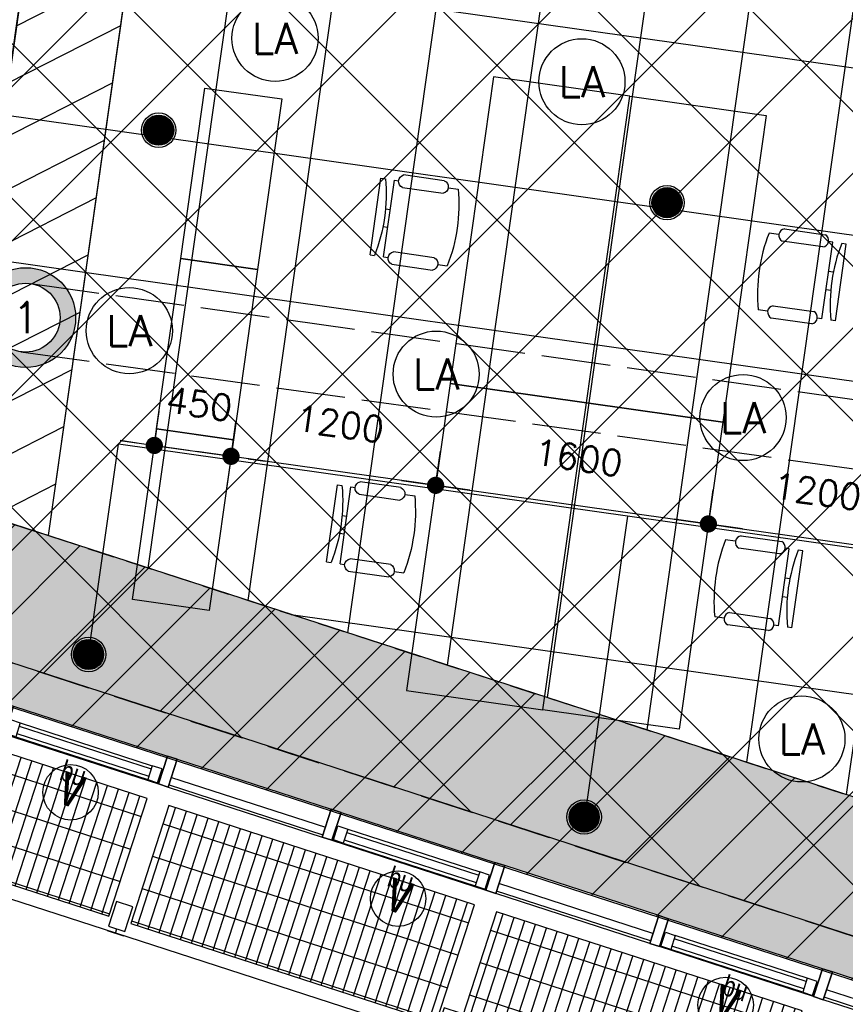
# Model space of a CAD drawing. Header units: millimetres. Extents: x -4107 to 114693, y -37499 to 54671.
# Tile 34 of 156: x 61313 to 66108, y -21965 to -16246. Entities that reach past the tile are written whole.
import ezdxf
from ezdxf.enums import TextEntityAlignment as Align

# ---------------------------------------------------------------- set-up
doc = ezdxf.new("R2010")
doc.units = ezdxf.units.MM
doc.header["$LTSCALE"] = 50
for name, pattern in [('B0702', [4.6875, 3.125, -1.5625]), ('XREF_06_Vloergoot installaties$0$E_GOOT5', [10, 8, -2]), ('XREF_06_werkset$0$B0702', [4.6875, 3.125, -1.5625])]:
    doc.linetypes.add(name, pattern=pattern)
for name, color, linetype in [('FOK_ BRANDSLANGHASPELS', 2, 'Continuous'), ('FOK_08---_MAATVOERING', 2, 'Continuous'), ('FOK_22_BINNENWANDEN', 2, 'Continuous'), ('FOK_82_LOS MEUBILAIR', 1, 'Continuous'), ('XREF_06_PLAFOND$0$AA00VV4-_SOLID252', 254, 'Continuous'), ('XREF_06_PLAFOND$0$AA35RJ8-_HWOLCEMENT', 242, 'Continuous'), ('XREF_06_PLAFOND$0$AA45----_PLAFONDAFW', 1, 'Continuous'), ('XREF_06_PLAFOND$0$AI45----_PLAFONDAFW', 2, 'Continuous'), ('XREF_06_Sprinkler installatie$0$WL$1----', 3, 'Continuous'), ('XREF_06_Sprinkler installatie$0$WL524---', 4, 'Continuous'), ('XREF_06_Sprinkler installatie$0$WL6516--', 4, 'Continuous'), ('XREF_06_verlichting$0$EL6311--', 3, 'Continuous'), ('XREF_06_Vloergoot installaties$0$EL6131--_VG', 3, 'Continuous'), ('XREF_06_Vloergoot installaties$0$EL6222--', 3, 'Continuous'), ('XREF_06_werkset$0$AA23NH2-_STAAL', 242, 'Continuous'), ('XREF_06_werkset$0$AI28XH2-_STAAL', 1, 'Continuous'), ('XREF_06_werkset$0$AI31----_BUITENKOZ', 242, 'Continuous'), ('XREF_06_werkset$0$AI31XH4-_ALUMINIUM', 242, 'Continuous'), ('XREF_06_werkset$0$AI32XI--_HOUT', 242, 'Continuous'), ('XREF_06_werkset$0$AI35----_PLAFONDS', 242, 'Continuous'), ('XREF_06_werkset$0$AL$1A---_ALGEMEEN', 7, 'Continuous'), ('XREF_06_werkset$0$AL21RO0-_GLASPLAAT', 2, 'Continuous'), ('XREF_06_werkset$0$AL23NH2-_STAAL', 1, 'Continuous'), ('XREF_06_werkset$0$AL28XH2-_STAAL', 4, 'Continuous'), ('XREF_06_werkset$0$AL31----_BUITENKOZ', 2, 'Continuous'), ('XREF_06_werkset$0$AL31XH4-_ALUMINIUM', 2, 'Continuous'), ('XREF_06_werkset$0$AT$1A---_ALGEMEEN', 7, 'Continuous'), ('XREF_06_werkset$0$AT$8A---_HULPLIJNEN', 241, 'Continuous')]:
    doc.layers.add(name, color=color, linetype=linetype)
doc.styles.add('FOK-DIM', font='romans.shx')
doc.styles.add('XREF_06_Sprinkler installatie$0$Standard', font='txt')
doc.styles.add('XREF_06_verlichting$0$BURO-018', font='simplex.shx', dxfattribs={"height": 180})
doc.styles.add('XREF_06_Vloergoot installaties$0$BURO-018', font='simplex.shx', dxfattribs={"height": 180})
doc.styles.add('XREF_06_werkset$0$00_100', font='ABTPR.SHX', dxfattribs={"width": 0.8, "height": 120})
doc.styles.add('XREF_06_werkset$0$02_100', font='B-GBP.SHX', dxfattribs={"width": 0.8, "height": 250})
doc.dimstyles.new('FOK-100', dxfattribs={"dimscale": 100, "dimtxt": 1.5, "dimasz": 1, "dimexe": 2, "dimexo": 0, "dimgap": 2, "dimtad": 1, "dimdec": 0, "dimzin": 11, "dimdsep": 46, "dimtxsty": 'FOK-DIM', "dimblk1": 'DOT', "dimblk2": 'DOT', "dimsah": 1, "dimcen": 2.5, "dimclrd": 256, "dimclre": 256, "dimclrt": 256, "dimadec": 0, "dimazin": 0, "dimtfac": 1, "dimtdec": 0, "dimtix": 1, "dimtmove": 2, "dimatfit": 3, "dimldrblk": 'DOT', "dimfxl": 2, "dimtolj": 1, "dimtzin": 0, "dimarcsym": 0})

# ---------------------------------------------------------------- blocks, each defined once
blk = doc.blocks.new('XREF_06_Sprinkler installatie$0$SP-KOP02')
at = {"color": 0, "linetype": 'Continuous'}
for p, q in [((-0.875, -0.023), (0.023, 0.875)), ((-0.847, -0.219), (0.219, 0.847)), ((-0.843, 0.233), (-0.233, 0.843)), ((-0.786, -0.383), (0.383, 0.786)), ((-0.702, -0.523), (0.523, 0.702)), ((-0.595, -0.641), (0.641, 0.595)), ((-0.469, -0.739), (0.739, 0.469)), ((-0.32, -0.815), (0.815, 0.32)), ((-0.144, -0.863), (0.863, 0.144)), ((0.072, -0.872), (0.872, -0.072)), ((0.381, -0.788), (0.788, -0.381))]:
    blk.add_line(p, q, dxfattribs=at)
at = {"color": 0, "linetype": 'Continuous', "const_width": 0.875}
blk.add_lwpolyline([(-0.438, 0, 1), (0.438, 0, 1)], format="xyb", close=True, dxfattribs=at)
at = {"color": 0, "linetype": 'Continuous'}
for radius in [1, 0.875]:
    blk.add_circle((0, 0), radius, dxfattribs=at)
at = {"color": 0, "linetype": 'Continuous', "style": 'XREF_06_Sprinkler installatie$0$Standard', "flags": 1}
for tag, p in [('SP_MATCODE', (2, 2)), ('SP_TEMP', (2, -3)), ('SP_DOORL', (2, -5)), ('SP_KFACT', (2, -7)), ('SP_SPRHK', (2, -9)), ('SP_KLEP', (2, -11))]:
    blk.add_attdef(tag, p, '', height=1, dxfattribs=at)
blk = doc.blocks.new('XREF_06_Sprinkler installatie')
at = {"layer": 'XREF_06_Sprinkler installatie$0$WL$1----'}
h = blk.add_hatch(dxfattribs=at)
h.set_pattern_fill('JIS_WOOD', color=256, scale=500, style=0)
h.set_pattern_definition([(45, (0, -36464.7), (-250, 250), [])])
h.paths.add_polyline_path([(30743.8, 36094.7), (95370.7, 36094.7), (86389.5, -27327.7), (59723.1, -18673.6), (68740.5, 7763.6), (69241.7, 10785.2), (68849, 13405.9), (67638.6, 16023.5), (65645.6, 18159.9), (63178.4, 19545.4), (60388.2, 20131.5), (28895, 21976)], flags=16)
h.paths.add_polyline_path([(29853.9, 37108.7), (96538.4, 37108.7), (87224.3, -28664.7), (58653.6, -19392.5), (68002.1, 8015.3), (68349.5, 9912.5), (68461.1, 10706.3), (68321.4, 11469.3), (68229.8, 12765.7), (68109.2, 13218.5), (67906.9, 13527.4), (67399.1, 14920.6), (67172.5, 15065.3), (66709.9, 15980.2), (66021.2, 16693), (65104.6, 17592.2), (63974.8, 18325.8), (62832.6, 18841.7), (59822.5, 19383.9), (28023.7, 21252.6)])
for points in [[(29853.9, 37108.7), (96538.4, 37108.7), (87224.3, -28664.7), (58653.6, -19392.5), (68002.1, 8015.3), (68349.5, 9912.5), (68461.1, 10706.3), (68321.4, 11469.3), (68229.8, 12765.7), (68109.2, 13218.5), (67906.9, 13527.4), (67399.1, 14920.6), (67172.5, 15065.3), (66709.9, 15980.2), (66021.2, 16693), (65104.6, 17592.2), (63974.8, 18325.8), (62832.6, 18841.7), (59822.5, 19383.9), (28023.7, 21252.6)], [(30743.8, 36094.7), (95370.7, 36094.7), (86389.5, -27327.7), (59723.1, -18673.6), (68740.5, 7763.6), (69241.7, 10785.2), (68849, 13405.9), (67638.6, 16023.5), (65645.6, 18159.9), (63178.4, 19545.4), (60388.2, 20131.5), (28895, 21976)]]:
    blk.add_lwpolyline(points, close=True, dxfattribs=at)
at = {"layer": 'XREF_06_Sprinkler installatie$0$WL524---'}
for p, q in [((59956.3, -16619.2), (70984.2, -18180.9)), ((61713, -19931.9), (61885.9, -18710.9)), ((66716.7, -19395), (61885.9, -18710.9)), ((64593.9, -20896.8), (64844.1, -19129.8))]:
    blk.add_line(p, q, dxfattribs=at)
at = {"layer": 'XREF_06_Sprinkler installatie$0$WL6516--', "xscale": 99.9999999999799, "yscale": 100, "zscale": 100, "rotation": 7.589429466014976}
for p in [(62120, -16888.1), (65072.3, -17309.2), (61712.8, -19933.1), (64591, -20877)]:
    blk.add_blockref('XREF_06_Sprinkler installatie$0$SP-KOP02', p, dxfattribs=at)
blk = doc.blocks.new('XREF_06_Vloergoot installaties$0$E00415')
at = {"linetype": 'Continuous'}
h = blk.add_hatch(color=0, dxfattribs=at)
edge = h.paths.add_edge_path()
edge.add_arc((0, 0), 2.9, 0, 360)
edge = h.paths.add_edge_path(flags=16)
edge.add_arc((0, 0), 2, 0, 360)
at = {"color": 0, "linetype": 'Continuous'}
for radius in [2.9, 2]:
    blk.add_circle((0, 0), radius, dxfattribs=at)
at = {"color": 0, "linetype": 'Continuous', "style": 'XREF_06_Vloergoot installaties$0$BURO-018'}
for tag, p in [('E_GKAST', (0, 8)), ('E_GROEP', (0, 5)), ('E_SGROEP', (4.5, 5))]:
    blk.add_attdef(tag, text='', height=1.8, dxfattribs=at).set_placement(p, align=Align.MIDDLE)
at = {"color": 0, "linetype": 'Continuous', "style": 'XREF_06_Vloergoot installaties$0$BURO-018', "flags": 1}
for tag, p in [('E_VERMCODE', (13, 5)), ('E_MATCODE', (0, 0))]:
    blk.add_attdef(tag, text='', height=1.8, dxfattribs=at).set_placement(p, align=Align.MIDDLE)
blk = doc.blocks.new('XREF_06_Vloergoot installaties')
at = {"layer": 'XREF_06_Vloergoot installaties$0$EL6131--_VG', "linetype": 'XREF_06_Vloergoot installaties$0$E_GOOT5'}
for p, q in [((61375.5, -17778.7), (84962.8, -21097.7)), ((61319.8, -18174.8), (85303, -21549.5))]:
    blk.add_line(p, q, dxfattribs=at)
at = {"layer": 'XREF_06_Vloergoot installaties$0$EL6222--'}
ref = blk.add_blockref('XREF_06_Vloergoot installaties$0$E00415', (61347.7, -17976.8), dxfattribs=dict(at, xscale=99.99999999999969, yscale=100, zscale=100, rotation=352.2551880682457))
ref.add_attrib('E_GROEP', '1', dxfattribs={"layer": '0', "color": 1, "linetype": 'Continuous', "height": 180, "style": 'XREF_06_Vloergoot installaties$0$BURO-018'}).set_placement((61347.7, -17976.8), align=Align.MIDDLE)
blk = doc.blocks.new('XREF_06_PLAFOND')
at = {"layer": 'XREF_06_PLAFOND$0$AA00VV4-_SOLID252'}
h = blk.add_hatch(color=256, dxfattribs=at)
edge = h.paths.add_edge_path()
edge.add_line((87220.1, -28652.8), (96531.3, 37099.7))
edge.add_line((96531.3, 37099.7), (29925.1, 37099.7))
edge.add_line((29925.1, 37099.7), (27765.5, 20607.3))
edge.add_line((27765.5, 20607.3), (31097.5, 20428.6))
edge.add_line((31097.5, 20428.6), (31103.1, 20519.4))
edge.add_line((31103.1, 20519.4), (31163, 20516.2))
edge.add_line((31163, 20516.2), (31182.2, 20829.6))
edge.add_line((31182.2, 20829.6), (60332.4, 19103.1))
edge.add_arc((59884.7, 10785.2), 8330, -18.83392, 86.91943, ccw=False)
edge.add_line((67768.7, 8096), (58457.3, -19218.5))
edge.add_line((58457.3, -19218.5), (58452.6, -19217))
edge.add_line((58452.6, -19217), (58423.3, -19307.3))
edge.add_line((58423.3, -19307.3), (87220.1, -28652.8))
edge = h.paths.add_edge_path(flags=16)
edge.add_arc((59884.7, 10785.2), 9330, 341.17597, 446.61048)
edge.add_line((60436.4, 20098.9), (31243.3, 21827.8))
edge.add_line((31243.3, 21827.8), (28955.1, 21950.5))
edge.add_line((28955.1, 21950.5), (30807, 36094.7))
edge.add_line((30807, 36094.7), (95373.9, 36094.7))
edge.add_line((95373.9, 36094.7), (86392.8, -27327.7))
edge.add_line((86392.8, -27327.7), (59702.3, -18665.8))
edge.add_line((59702.3, -18665.8), (68715.7, 7774.7))
at = {"layer": 'XREF_06_PLAFOND$0$AA35RJ8-_HWOLCEMENT'}
h = blk.add_hatch(dxfattribs=at)
h.set_pattern_fill('AR-SAND', color=3, scale=100, style=0)
h.set_pattern_definition([(37.5, (0, 0), (-6.29934, 192.68238), [0, -152, 0, -170, 0, -162.5]), (7.5, (0, 0), (176.9777, 282.2146), [0, -82, 0, -137, 0, -52.5]), (327.5, (-123, 0), (311.4142, 0.5659), [0, -50, 0, -180, 0, -235]), (317.5, (-123, 0), (300.6127, 87.7676), [0, -25, 0, -118, 0, -135])])
edge = h.paths.add_edge_path()
edge.add_line((43127, -14243.3), (58419.3, -19206.1))
edge.add_line((58419.3, -19206.1), (67730.9, 8108.9))
edge.add_arc((59883.2, 10784.2), 8291.1, 341.17601, 446.91022)
edge.add_line((60330.1, 19063.2), (33916.8, 20627.6))
edge.add_line((33916.8, 20627.6), (34420, 20584.8))
edge.add_line((34420, 20584.8), (35543.9, 20485.6))
edge.add_line((35543.9, 20485.6), (36683.3, 20381.7))
edge.add_line((36683.3, 20381.7), (37848.9, 20273.2))
edge.add_line((37848.9, 20273.2), (39050.9, 20148.3))
edge.add_line((39050.9, 20148.3), (40285.1, 19981.6))
edge.add_line((40285.1, 19981.6), (41548.6, 19763.1))
edge.add_line((41548.6, 19763.1), (42829.4, 19472.5))
edge.add_line((42829.4, 19472.5), (44122.5, 19109))
edge.add_line((44122.5, 19109), (45423.2, 18664.8))
edge.add_line((45423.2, 18664.8), (46722.2, 18132.5))
edge.add_line((46722.2, 18132.5), (48008.4, 17504))
edge.add_line((48008.4, 17504), (49268.4, 16772.4))
edge.add_line((49268.4, 16772.4), (50485.1, 15932))
edge.add_line((50485.1, 15932), (51639.9, 14978.6))
edge.add_line((51639.9, 14978.6), (52710, 13913.1))
edge.add_line((52710, 13913.1), (53675.1, 12736.9))
edge.add_line((53675.1, 12736.9), (54512.8, 11458.3))
edge.add_line((54512.8, 11458.3), (55208.8, 10080.1))
edge.add_line((55208.8, 10080.1), (55817.1, 8209.2))
edge.add_line((55817.1, 8209.2), (56064.8, 6685.2))
edge.add_line((56064.8, 6685.2), (56139.2, 5158.4))
edge.add_line((56139.2, 5158.4), (56050.4, 3639.5))
edge.add_line((56050.4, 3639.5), (55811.6, 2148.5))
edge.add_line((55811.6, 2148.5), (55438.3, 698.3))
edge.add_line((55438.3, 698.3), (54948.5, -697))
edge.add_line((54948.5, -697), (54359.8, -2029.7))
edge.add_line((54359.8, -2029.7), (53689, -3294.4))
edge.add_line((53689, -3294.4), (52951.5, -4489))
edge.add_line((52951.5, -4489), (52160.9, -5613.2))
edge.add_line((52160.9, -5613.2), (51328.7, -6667.7))
edge.add_line((51328.7, -6667.7), (50463.8, -7656))
edge.add_line((50463.8, -7656), (49570.4, -8575.7))
edge.add_line((49570.4, -8575.7), (48670.3, -9436.4))
edge.add_line((48670.3, -9436.4), (47771.6, -10244.3))
edge.add_line((47771.6, -10244.3), (46892.7, -11017.6))
edge.add_line((46892.7, -11017.6), (46032.2, -11771.8))
edge.add_line((46032.2, -11771.8), (45181.6, -12512.9))
edge.add_line((45181.6, -12512.9), (44331, -13249.4))
edge.add_line((44331, -13249.4), (43127, -14243.3))
h.paths.add_polyline_path([(59430.2, 12248.2), (59662.8, 12964.9), (60019.5, 12849.2), (59786.9, 12132.4)], flags=24)
h.paths.add_polyline_path([(60617.2, 10425.5), (61333.9, 10192.8), (61218.2, 9836.1), (60501.4, 10068.8)], flags=24)
at = {"layer": 'XREF_06_PLAFOND$0$AA45----_PLAFONDAFW'}
h = blk.add_hatch(dxfattribs=at)
h.set_pattern_fill('ANSI31', color=256, scale=2200, angle=342.02, style=0)
h.set_pattern_definition([(27.02, (0, 0), (-124.9329, 244.9832), [])])
h.paths.add_polyline_path([(60900.9, -19054.7), (61480.2, -19242.8), (62884.2, -9328.4), (61847.9, -12367.2)])
at = {"layer": 'XREF_06_PLAFOND$0$AI45----_PLAFONDAFW'}
h = blk.add_hatch(dxfattribs=at)
h.set_pattern_fill('_USER,_O', color=256, scale=1800, pattern_type=0)
h.set_pattern_definition([(351.94, (60508.5, -17546.5), (252.38, 1782.22), [])])
edge = h.paths.add_edge_path(flags=16)
edge.add_arc((41622.2, 26897.4), 5449.9, 0, 180)
edge.add_arc((41622.2, 26897.4), 5449.9, 180, 360)
h.paths.add_polyline_path([(49833.5, 30277.3), (51633.5, 30277.3), (51633.5, 27677.3), (49833.5, 27677.3)], flags=16)
edge = h.paths.add_edge_path(flags=16)
edge.add_arc((86127.3, 26613.5), 3800, 0, 180)
edge.add_arc((86127.3, 26613.5), 3800, 180, 360)
edge = h.paths.add_edge_path(flags=16)
edge.add_arc((74998.8, -10766.8), 5450, 0, 180)
edge.add_arc((74998.8, -10766.8), 5450, 180, 360)
edge = h.paths.add_edge_path()
edge.add_arc((59888.1, 10791.1), 9323.9, 341.24236, 446.62909)
edge.add_line((60436.4, 20098.9), (31243.3, 21827.8))
edge.add_line((31243.3, 21827.8), (28955.1, 21950.5))
edge.add_line((28955.1, 21950.5), (30807, 36094.7))
edge.add_line((30807, 36094.7), (95373.9, 36094.7))
edge.add_line((95373.9, 36094.7), (86392.8, -27327.7))
edge.add_line((86392.8, -27327.7), (59702.3, -18665.8))
edge.add_line((59702.3, -18665.8), (68716.8, 7792.9))
h = blk.add_hatch(dxfattribs=at)
h.set_pattern_fill('_USER,_O', color=256, scale=600, angle=90, pattern_type=0)
h.set_pattern_definition([(81.94, (95317.84, 35698.9), (-594.073, 84.126), [])])
edge = h.paths.add_edge_path(flags=16)
edge.add_arc((86127.3, 26613.5), 3800, 0, 360)
edge = h.paths.add_edge_path(flags=16)
edge.add_arc((74998.8, -10766.8), 5450, 0, 360)
edge = h.paths.add_edge_path(flags=16)
edge.add_arc((41622.2, 26897.4), 5449.9, 0, 360)
h.paths.add_polyline_path([(49933.5, 30177.3), (51533.5, 30177.3), (51533.5, 27777.3), (49933.5, 27777.3)], flags=16)
edge = h.paths.add_edge_path()
edge.add_arc((59888.1, 10791.1), 9323.9, 341.24236, 446.62909)
edge.add_line((60436.4, 20098.9), (31243.3, 21827.8))
edge.add_line((31243.3, 21827.8), (28955.1, 21950.5))
edge.add_line((28955.1, 21950.5), (30807, 36094.7))
edge.add_line((30807, 36094.7), (95373.9, 36094.7))
edge.add_line((95373.9, 36094.7), (86392.8, -27327.7))
edge.add_line((86392.8, -27327.7), (59702.3, -18665.8))
edge.add_line((59702.3, -18665.8), (68716.8, 7792.9))
at = {"layer": 'XREF_06_PLAFOND$0$AA45----_PLAFONDAFW'}
blk.add_lwpolyline([(60900.9, -19054.7), (61480.2, -19242.8), (62884.2, -9328.4), (61847.9, -12367.2)], close=True, dxfattribs=at)
blk = doc.blocks.new('XREF_06_verlichting$0$1115B3A')
at = {"color": 0, "linetype": 'Continuous'}
blk.add_circle((0, 0), 2.5, dxfattribs=at)
at = {"color": 0, "linetype": 'Continuous', "style": 'XREF_06_verlichting$0$BURO-018'}
for tag, p in [('E_GKAST', (0, 8)), ('E_GROEP', (0, 5)), ('E_SGROEP', (4.5, 5)), ('E_ARMCODE', (0, 0)), ('E_SLET', (4.5, -1))]:
    blk.add_attdef(tag, text='', height=1.8, dxfattribs=at).set_placement(p, align=Align.MIDDLE)
blk = doc.blocks.new('XREF_06_verlichting')
at = {"layer": 'XREF_06_verlichting$0$EL6311--'}
ref = blk.add_blockref('XREF_06_verlichting$0$1115B3A', (62795.8, -16354.4), dxfattribs=dict(at, xscale=100, yscale=100, zscale=100))
ref.add_attrib('E_ARMCODE', 'LA', dxfattribs={"layer": '0', "color": 1, "linetype": 'Continuous', "height": 180, "style": 'XREF_06_verlichting$0$BURO-018'}).set_placement((62795.8, -16354.4), align=Align.MIDDLE)
ref = blk.add_blockref('XREF_06_verlichting$0$1115B3A', (64578, -16606.8), dxfattribs=dict(at, xscale=100, yscale=100, zscale=100))
ref.add_attrib('E_ARMCODE', 'LA', dxfattribs={"layer": '0', "color": 1, "linetype": 'Continuous', "height": 180, "style": 'XREF_06_verlichting$0$BURO-018'}).set_placement((64578, -16606.8), align=Align.MIDDLE)
ref = blk.add_blockref('XREF_06_verlichting$0$1115B3A', (61949.4, -18052.5), dxfattribs=dict(at, xscale=100, yscale=100, zscale=100))
ref.add_attrib('E_ARMCODE', 'LA', dxfattribs={"layer": '0', "color": 1, "linetype": 'Continuous', "height": 180, "style": 'XREF_06_verlichting$0$BURO-018'}).set_placement((61949.4, -18052.5), align=Align.MIDDLE)
ref = blk.add_blockref('XREF_06_verlichting$0$1115B3A', (63731.6, -18304.9), dxfattribs=dict(at, xscale=100, yscale=100, zscale=100))
ref.add_attrib('E_ARMCODE', 'LA', dxfattribs={"layer": '0', "color": 1, "linetype": 'Continuous', "height": 180, "style": 'XREF_06_verlichting$0$BURO-018'}).set_placement((63731.6, -18304.9), align=Align.MIDDLE)
ref = blk.add_blockref('XREF_06_verlichting$0$1115B3A', (65513.8, -18557.3), dxfattribs=dict(at, xscale=100, yscale=100, zscale=100))
ref.add_attrib('E_ARMCODE', 'LA', dxfattribs={"layer": '0', "color": 1, "linetype": 'Continuous', "height": 180, "style": 'XREF_06_verlichting$0$BURO-018'}).set_placement((65513.8, -18557.3), align=Align.MIDDLE)
ref = blk.add_blockref('XREF_06_verlichting$0$1115B3A', (65855.5, -20423.6), dxfattribs=dict(at, xscale=100, yscale=100, zscale=100))
ref.add_attrib('E_ARMCODE', 'LA', dxfattribs={"layer": '0', "color": 1, "linetype": 'Continuous', "height": 180, "style": 'XREF_06_verlichting$0$BURO-018'}).set_placement((65855.5, -20423.6), align=Align.MIDDLE)
blk = doc.blocks.new('WP 1600-800')
at = {"linetype": 'Continuous'}
for p, q in [((701.5, 1636.1), (940, 1636.1)), ((569, 1600.1), (595.5, 1600.1)), ((569, 1600.1), (569, 1149.6)), ((648.5, 1600.1), (675, 1600.1)), ((648.5, 1600.1), (648.5, 1149.6)), ((940, 1564.1), (701.5, 1564.1)), ((966.5, 1600.1), (1022, 1600.1)), ((648.5, 1427.8), (620.3, 1427.8)), ((620.9, 1321.8), (648.5, 1321.8)), ((569, 1149.6), (595.5, 1149.6)), ((648.5, 1149.6), (675, 1149.6)), ((701.5, 1185.6), (940, 1185.6)), ((966.5, 1149.6), (1022, 1149.6)), ((935.6, 1113), (697.1, 1113))]:
    blk.add_line(p, q, dxfattribs=at)
blk.add_lwpolyline([(1133.9, 2274.8), (1933.9, 2274.8), (1933.9, 474.8), (1133.9, 474.8)], close=True)
for centre, radius, start, end in [((712.7, 1600.1), 37.7, 107.2856, 252.7144), ((928.8, 1600.1), 37.7, 287.2856, 72.7144), ((-348.6, 1374.8), 970.6, 346.5803, 13.4197), ((77.9, 1374.8), 970.6, 346.5803, 13.4197), ((710.9, 1148.6), 38.2, 104.3544, 248.7073), ((926.1, 1150), 38.2, 284.3544, 68.7073)]:
    blk.add_arc(centre, radius, start, end, dxfattribs=at)
blk = doc.blocks.new('XREF_06_werkset$0$V-K-39-003S_B09145W02')
at = {"color": 0, "linetype": 'ByBlock'}
blk.add_lwpolyline([(-60, 9), (-60, -161), (0, -161), (0, 9)], close=True, dxfattribs=at)
blk = doc.blocks.new('XREF_06_werkset$0$V-K-39-003X_B09145W02')
at = {"color": 0, "linetype": 'ByBlock'}
blk.add_lwpolyline([(60, 9), (60, -161), (0, -161), (0, 9)], close=True, dxfattribs=at)
blk = doc.blocks.new('XREF_06_werkset$0$V-K-39-005S_B09145W02')
at = {"color": 0}
blk.add_lwpolyline([(-67, 0), (-67, -85), (0, -85), (0, 0)], close=True, dxfattribs=at)
blk = doc.blocks.new('XREF_06_werkset$0$V-K-39-005X_B09145W02')
at = {"color": 0}
blk.add_lwpolyline([(67, 0), (67, -85), (0, -85), (0, 0)], close=True, dxfattribs=at)
blk = doc.blocks.new('XREF_06_werkset$0$V-H-31-00JX_B09145W02')
at = {"layer": 'XREF_06_werkset$0$AI31XH4-_ALUMINIUM'}
for p, q in [((60, 89.5), (1000, 89.5)), ((127, 9.5), (933, 9.5)), ((60, -80.5), (1000, -80.5)), ((127, -75.5), (933, -75.5))]:
    blk.add_line(p, q, dxfattribs=at)
at = {"layer": 'XREF_06_werkset$0$AL$1A---_ALGEMEEN'}
blk.add_circle((530, -284), 161, dxfattribs=at)
at = {"layer": 'XREF_06_werkset$0$AL31XH4-_ALUMINIUM'}
for p, q in [((127, -10.5), (933, -10.5)), ((127, -55.5), (933, -55.5))]:
    blk.add_line(p, q, dxfattribs=at)
for name, p in [('XREF_06_werkset$0$V-K-39-003X_B09145W02', (0, 80.5)), ('XREF_06_werkset$0$V-K-39-003S_B09145W02', (1060, 80.5))]:
    blk.add_blockref(name, p, dxfattribs=at)
at = {"layer": 'XREF_06_werkset$0$AL31XH4-_ALUMINIUM', "xscale": 0.8955223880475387}
for name, p in [('XREF_06_werkset$0$V-K-39-005X_B09145W02', (67, 9.5)), ('XREF_06_werkset$0$V-K-39-005S_B09145W02', (993, 9.5))]:
    blk.add_blockref(name, p, dxfattribs=at)
at = {"layer": 'XREF_06_werkset$0$AT$1A---_ALGEMEEN', "color": 7, "style": 'XREF_06_werkset$0$02_100', "width": 0.8}
blk.add_text('v', height=250, dxfattribs=at).set_placement((530, -241.4), align=Align.MIDDLE_CENTER)
at = {"layer": 'XREF_06_werkset$0$AT$8A---_HULPLIJNEN', "color": 1, "style": 'XREF_06_werkset$0$00_100', "width": 0.8}
blk.add_text('bu', height=120, dxfattribs=at).set_placement((440.1, -233.8))
blk = doc.blocks.new('XREF_06_werkset$0$V-H-31-00KX_B09145W02')
at = {"layer": 'XREF_06_werkset$0$AI31----_BUITENKOZ'}
for p, q in [((60, 89.5), (1000, 89.5)), ((60, -80.5), (1000, -80.5))]:
    blk.add_line(p, q, dxfattribs=at)
at = {"layer": 'XREF_06_werkset$0$AL31----_BUITENKOZ'}
for p, q in [((60, -20.5), (1000, -20.5)), ((60, -65.5), (1000, -65.5))]:
    blk.add_line(p, q, dxfattribs=at)
for name, p in [('XREF_06_werkset$0$V-K-39-003X_B09145W02', (0, 80.5)), ('XREF_06_werkset$0$V-K-39-003S_B09145W02', (1060, 80.5))]:
    blk.add_blockref(name, p, dxfattribs=at)
blk = doc.blocks.new('XREF_06_werkset$0$V-H-31-00JS_B09145W02')
at = {"layer": 'XREF_06_werkset$0$AI31XH4-_ALUMINIUM'}
for p, q in [((-60, 89.5), (-1000, 89.5)), ((-127, 9.5), (-933, 9.5)), ((-60, -80.5), (-1000, -80.5)), ((-127, -75.5), (-933, -75.5))]:
    blk.add_line(p, q, dxfattribs=at)
at = {"layer": 'XREF_06_werkset$0$AL$1A---_ALGEMEEN'}
blk.add_circle((-530, -284), 161, dxfattribs=at)
at = {"layer": 'XREF_06_werkset$0$AL31XH4-_ALUMINIUM'}
for p, q in [((-127, -10.5), (-933, -10.5)), ((-127, -55.5), (-933, -55.5))]:
    blk.add_line(p, q, dxfattribs=at)
for name, p in [('XREF_06_werkset$0$V-K-39-003X_B09145W02', (-1060, 80.5)), ('XREF_06_werkset$0$V-K-39-003S_B09145W02', (0, 80.5))]:
    blk.add_blockref(name, p, dxfattribs=at)
at = {"layer": 'XREF_06_werkset$0$AL31XH4-_ALUMINIUM', "xscale": 0.8955223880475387}
for name, p in [('XREF_06_werkset$0$V-K-39-005X_B09145W02', (-993, 9.5)), ('XREF_06_werkset$0$V-K-39-005S_B09145W02', (-67, 9.5))]:
    blk.add_blockref(name, p, dxfattribs=at)
at = {"layer": 'XREF_06_werkset$0$AT$1A---_ALGEMEEN', "color": 7, "style": 'XREF_06_werkset$0$02_100', "width": 0.8}
blk.add_text('v', height=250, dxfattribs=at).set_placement((-530, -241.4), align=Align.MIDDLE_CENTER)
at = {"layer": 'XREF_06_werkset$0$AT$8A---_HULPLIJNEN', "color": 1, "style": 'XREF_06_werkset$0$00_100', "width": 0.8}
blk.add_text('bu', height=120, dxfattribs=at).set_placement((-577.2, -233.8))
blk = doc.blocks.new('XREF_06_werkset$0$V-H-31-00KS_B09145W02')
at = {"layer": 'XREF_06_werkset$0$AI31----_BUITENKOZ'}
for p, q in [((-60, 89.5), (-1000, 89.5)), ((-60, -80.5), (-1000, -80.5))]:
    blk.add_line(p, q, dxfattribs=at)
at = {"layer": 'XREF_06_werkset$0$AL31----_BUITENKOZ'}
for p, q in [((-60, -20.5), (-1000, -20.5)), ((-60, -65.5), (-1000, -65.5))]:
    blk.add_line(p, q, dxfattribs=at)
for name, p in [('XREF_06_werkset$0$V-K-39-003X_B09145W02', (-1060, 80.5)), ('XREF_06_werkset$0$V-K-39-003S_B09145W02', (0, 80.5))]:
    blk.add_blockref(name, p, dxfattribs=at)
blk = doc.blocks.new('XREF_06_werkset$0$281KOF8D')
blk.add_lwpolyline([(-50, -75), (50, -75), (50, 75), (-50, 75)], close=True)
blk = doc.blocks.new('XREF_06_werkset$0$V-H-00-01Z_09145B1')
at = {"layer": 'XREF_06_werkset$0$AA23NH2-_STAAL', "color": 13}
for p, q in [((107.9, -820), (107.9, -100)), ((173.9, -820), (173.9, -100)), ((239.9, -820), (239.9, -100)), ((305.9, -820), (305.9, -100)), ((371.9, -820), (371.9, -100)), ((437.9, -820), (437.9, -100)), ((503.9, -820), (503.9, -100)), ((569.9, -820), (569.9, -100)), ((635.9, -820), (635.9, -100)), ((701.9, -820), (701.9, -100)), ((767.9, -820), (767.9, -100)), ((833.9, -820), (833.9, -100)), ((899.9, -820), (899.9, -100)), ((965.9, -820), (965.9, -100)), ((1031.9, -820), (1031.9, -100)), ((1097.9, -820), (1097.9, -100)), ((1163.9, -820), (1163.9, -100)), ((1229.9, -820), (1229.9, -100)), ((1295.9, -820), (1295.9, -100)), ((1361.9, -820), (1361.9, -100)), ((1427.9, -820), (1427.9, -100)), ((1493.9, -820), (1493.9, -100)), ((1559.9, -820), (1559.9, -100)), ((1625.9, -820), (1625.9, -100)), ((1691.9, -820), (1691.9, -100)), ((1757.9, -820), (1757.9, -100)), ((1823.9, -820), (1823.9, -100)), ((1889.9, -820), (1889.9, -100)), ((67, -211.2), (1933, -211.2)), ((67, -409.2), (1933, -409.2)), ((67, -607.2), (1933, -607.2)), ((67, -805.2), (1933, -805.2))]:
    blk.add_line(p, q, dxfattribs=at)
at = {"layer": 'XREF_06_werkset$0$AI28XH2-_STAAL'}
for p, q in [((-50, -901), (50, -901)), ((1950, -901), (2050, -901))]:
    blk.add_line(p, q, dxfattribs=at)
at = {"layer": 'XREF_06_werkset$0$AL21RO0-_GLASPLAAT', "color": 3}
blk.add_lwpolyline([(0, -900), (2000, -900)], dxfattribs=at)
at = {"layer": 'XREF_06_werkset$0$AL23NH2-_STAAL'}
blk.add_lwpolyline([(1933, -100), (67, -100), (67, -820), (67, -820), (67, -820), (1933, -820), (1933, -100), (1933, -100)], close=True, dxfattribs=at)
at = {"layer": 'XREF_06_werkset$0$AL28XH2-_STAAL'}
for p, q in [((0, -901), (0, -875)), ((2000, -901), (2000, -875))]:
    blk.add_line(p, q, dxfattribs=at)
at = {"layer": 'XREF_06_werkset$0$AL28XH2-_STAAL', "rotation": 180}
for p in [(0, -800), (2000, -800)]:
    blk.add_blockref('XREF_06_werkset$0$281KOF8D', p, dxfattribs=at)
blk = doc.blocks.new('XREF_06_werkset')
at = {"layer": 'XREF_06_werkset$0$AI32XI--_HOUT'}
blk.add_line((87026.4, -28342.5), (58740.5, -19162.8), dxfattribs=at)
at = {"layer": 'XREF_06_werkset$0$AI35----_PLAFONDS', "linetype": 'XREF_06_werkset$0$B0702'}
blk.add_lwpolyline([(68715.7, 7774.7), (59702.3, -18665.8), (86392.8, -27327.7), (95373.9, 36094.7), (30807, 36094.7), (28955, 21950.5), (31243.3, 21827.8), (60436.4, 20098.9, -0.495504)], format="xyb", close=True, dxfattribs=at)
for name, p, rotation in [('XREF_06_werkset$0$V-H-00-01Z_09145B1', (60244.6, -20077.1), 342.0200000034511), ('XREF_06_werkset$0$V-H-31-00JX_B09145W02', (61192.1, -20299.9), 342.0200000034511), ('XREF_06_werkset$0$V-H-31-00KX_B09145W02', (62143.2, -20608.6), 342.0200000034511), ('XREF_06_werkset$0$V-H-00-01Z_09145B1', (62146.9, -20694.4), 342.0200000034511), ('XREF_06_werkset$0$V-H-31-00JX_B09145W02', (63094.4, -20917.3), 342.0200000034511), ('XREF_06_werkset$0$V-H-31-00KS_B09145W02', (65053.8, -21553.2), 342.0200000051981), ('XREF_06_werkset$0$V-H-00-01Z_09145B1', (64049.2, -21311.8), 342.0200000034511), ('XREF_06_werkset$0$V-H-31-00JS_B09145W02', (66005, -21861.9), 342.0200000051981), ('XREF_06_werkset$0$V-H-31-00KS_B09145W02', (66956.1, -22170.6), 342.0200000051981)]:
    blk.add_blockref(name, p, dxfattribs=dict(rotation=rotation))
blk = doc.blocks.new('kast')
at = {"layer": 'FOK_82_LOS MEUBILAIR'}
blk.add_lwpolyline([(-1052.2, -305.5), (-62.1, -445.7), (1, -0.1), (-989.1, 140.1)], close=True, dxfattribs=at)
blk = doc.blocks.new('A$C4D8164B4')
at = {"layer": 'FOK_ BRANDSLANGHASPELS', "color": 2}
blk.add_circle((20000, 20000), 20000, dxfattribs=at)
blk = doc.blocks.new('DOT')
at = {"color": 0}
blk.add_line((-2, 0), (2, 0), dxfattribs=at)
at = {"color": 0, "const_width": 0.5}
blk.add_lwpolyline([(-0.25, 0, 1), (0.25, 0, 1)], format="xyb", close=True, dxfattribs=at)
blk = doc.blocks.new('*D208')
at = {"layer": 'Defpoints', "color": 0}
for p in [(63728.5, -18950.7), (65312.7, -19175), (65312.7, -19175)]:
    blk.add_point(p, dxfattribs=at)
at = {"layer": 'FOK_08---_MAATVOERING', "lineweight": -2}
for p, q in [((63728.5, -18950.7), (63756.5, -18752.6)), ((63827.5, -18964.7), (65213.7, -19161)), ((65312.7, -19175), (65340.7, -18977))]:
    blk.add_line(p, q, dxfattribs=at)
at = {"layer": 'FOK_08---_MAATVOERING', "lineweight": -2, "xscale": 100, "yscale": 100, "zscale": 100}
for p, rotation in [((63728.5, -18950.7), 171.9399999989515), ((65312.7, -19175), 351.9399999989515)]:
    blk.add_blockref('DOT', p, dxfattribs=dict(at, rotation=rotation))
at = {"layer": 'FOK_08---_MAATVOERING', "insert": (64559.1, -18790.5), "char_height": 150, "attachment_point": 5, "rotation": 351.94, "style": 'FOK-DIM'}
blk.add_mtext('\\A1;1600', dxfattribs=at)
blk = doc.blocks.new('*D209')
at = {"layer": 'Defpoints', "color": 0}
for p in [(65312.7, -19175), (66500.8, -19343.3), (66500.8, -19343.3)]:
    blk.add_point(p, dxfattribs=at)
at = {"layer": 'FOK_08---_MAATVOERING', "lineweight": -2}
for p, q in [((65312.7, -19175), (65340.7, -18977)), ((65411.7, -19189), (66401.8, -19329.3)), ((66500.8, -19343.3), (66472.8, -19541.3))]:
    blk.add_line(p, q, dxfattribs=at)
at = {"layer": 'FOK_08---_MAATVOERING', "lineweight": -2, "xscale": 100, "yscale": 100, "zscale": 100}
for p, rotation in [((65312.7, -19175), 171.9399999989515), ((66500.8, -19343.3), 351.9399999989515)]:
    blk.add_blockref('DOT', p, dxfattribs=dict(at, rotation=rotation))
at = {"layer": 'FOK_08---_MAATVOERING', "insert": (65945.3, -18986.9), "char_height": 150, "attachment_point": 5, "rotation": 351.94, "style": 'FOK-DIM'}
blk.add_mtext('\\A1;1200', dxfattribs=at)
blk = doc.blocks.new('*D207')
at = {"layer": 'Defpoints', "color": 0}
for p in [(62540.3, -18782.3), (62540.3, -18782.3), (63728.5, -18950.7)]:
    blk.add_point(p, dxfattribs=at)
at = {"layer": 'FOK_08---_MAATVOERING', "lineweight": -2}
for p, q in [((63728.5, -18950.7), (63756.5, -18752.6)), ((62540.3, -18782.3), (62512.3, -18980.4)), ((63629.5, -18936.6), (62639.3, -18796.4))]:
    blk.add_line(p, q, dxfattribs=at)
at = {"layer": 'FOK_08---_MAATVOERING', "lineweight": -2, "xscale": 100, "yscale": 100, "zscale": 100}
for p, rotation in [((62540.3, -18782.3), 171.9376224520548), ((63728.5, -18950.7), 351.9376224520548)]:
    blk.add_blockref('DOT', p, dxfattribs=dict(at, rotation=rotation))
at = {"layer": 'FOK_08---_MAATVOERING', "insert": (63173, -18594.2), "char_height": 150, "attachment_point": 5, "rotation": 351.9376, "style": 'FOK-DIM'}
blk.add_mtext('\\A1;1200', dxfattribs=at)
blk = doc.blocks.new('*D211')
at = {"layer": 'Defpoints', "color": 0}
for p in [(62094.7, -18719.2), (62540.3, -18782.3), (62540.3, -18782.3)]:
    blk.add_point(p, dxfattribs=at)
at = {"layer": 'FOK_08---_MAATVOERING', "lineweight": -2}
for p, q in [((62094.7, -18719.2), (62122.8, -18521.2)), ((62540.3, -18782.3), (62568.3, -18584.3)), ((61995.7, -18705.2), (61896.7, -18691.2)), ((62094.7, -18719.2), (62540.3, -18782.3)), ((62639.3, -18796.4), (62738.3, -18810.4))]:
    blk.add_line(p, q, dxfattribs=at)
at = {"layer": 'FOK_08---_MAATVOERING', "lineweight": -2, "xscale": 100, "yscale": 100, "zscale": 100}
for p, rotation in [((62094.7, -18719.2), 351.9399999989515), ((62540.3, -18782.3), 171.9399999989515)]:
    blk.add_blockref('DOT', p, dxfattribs=dict(at, rotation=rotation))
at = {"layer": 'FOK_08---_MAATVOERING', "insert": (62356.1, -18478.5), "char_height": 150, "attachment_point": 5, "rotation": 351.94, "style": 'FOK-DIM'}
blk.add_mtext('\\A1;450', dxfattribs=at)

msp = doc.modelspace()

# ---------------------------------------------------------------- hatches: boundary and pattern name
at = {"layer": 'FOK_08---_MAATVOERING'}
h = msp.add_hatch(dxfattribs=at)
h.set_pattern_fill('ANSI37', color=254, scale=200, angle=90, style=0)
h.set_pattern_definition([(135, (101353.03, -97782.24), (-449.013, -449.013), []), (225, (101353.03, -97782.24), (449.013, -449.013), [])])
h.paths.add_polyline_path([(58740.5, -19162.8), (72330.2, -23573.1), (73273.7, -16910.6), (60142.1, -15051)])

# ---------------------------------------------------------------- linework, layer by layer
at = {"layer": 'FOK_08---_MAATVOERING', "color": 13, "linetype": 'B0702', "ltscale": 2}
msp.add_lwpolyline([(58740.5, -19162.8), (72330.2, -23573.1), (73273.7, -16910.6), (60142.1, -15051), (58740.5, -19162.8)], dxfattribs=at)

# ---------------------------------------------------------------- block references
for name in ['XREF_06_werkset', 'XREF_06_PLAFOND', 'XREF_06_PLAFOND', 'XREF_06_Sprinkler installatie', 'XREF_06_Sprinkler installatie', 'XREF_06_Vloergoot installaties', 'XREF_06_Vloergoot installaties']:
    msp.add_blockref(name, (0, 0))
at = {"layer": 'FOK_22_BINNENWANDEN'}
msp.add_blockref('XREF_06_verlichting', (0, 0), dxfattribs=at)
at = {"layer": 'FOK_22_BINNENWANDEN', "color": 5}
for p in [(62903.1, -17201.9), (58068.5, -37498.6)]:
    msp.add_blockref('A$C4D8164B4', p, dxfattribs=at)
at = {"layer": 'FOK_82_LOS MEUBILAIR', "xscale": -1}
for name, p, rotation in [('WP 1600-800', (63008.5, -15948.4), 171.9388112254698), ('kast', (62834.3, -16707.4), 253.8776224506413), ('kast', (62694, -17697.5), 253.8776224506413), ('WP 1600-800', (62756.1, -17730.6), 171.9388112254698), ('kast', (62553.8, -18687.6), 253.8776224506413)]:
    msp.add_blockref(name, p, dxfattribs=dict(at, rotation=rotation))
at = {"layer": 'FOK_82_LOS MEUBILAIR', "rotation": 171.9388112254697}
for p in [(66838.1, -16490.8), (66585.6, -18273)]:
    msp.add_blockref('WP 1600-800', p, dxfattribs=at)

# ---------------------------------------------------------------- dimensions: what is measured, and where the dimension line sits
at = {"layer": 'FOK_08---_MAATVOERING'}
for base, p1, p2, angle, picture, middle in [((62540.3, -18782.3), (62094.7, -18719.2), (62540.3, -18782.3), 171.94, '*D211', (62356.1, -18478.5)), ((62540.3, -18782.3), (63728.5, -18950.7), (62540.3, -18782.3), 351.9376, '*D207', (63173, -18594.2)), ((65312.7, -19175), (63728.5, -18950.7), (65312.7, -19175), 171.94, '*D208', (64559.1, -18790.5)), ((66500.8, -19343.3), (65312.7, -19175), (66500.8, -19343.3), 171.94, '*D209', (65945.3, -18986.9))]:
    dim = msp.add_linear_dim(base=base, p1=p1, p2=p2, angle=angle, dimstyle='FOK-100', dxfattribs=at)
    dim.commit()
    dim.dimension.update_dxf_attribs({"geometry": picture, "text_midpoint": middle})

doc.saveas('drawing.dxf')
